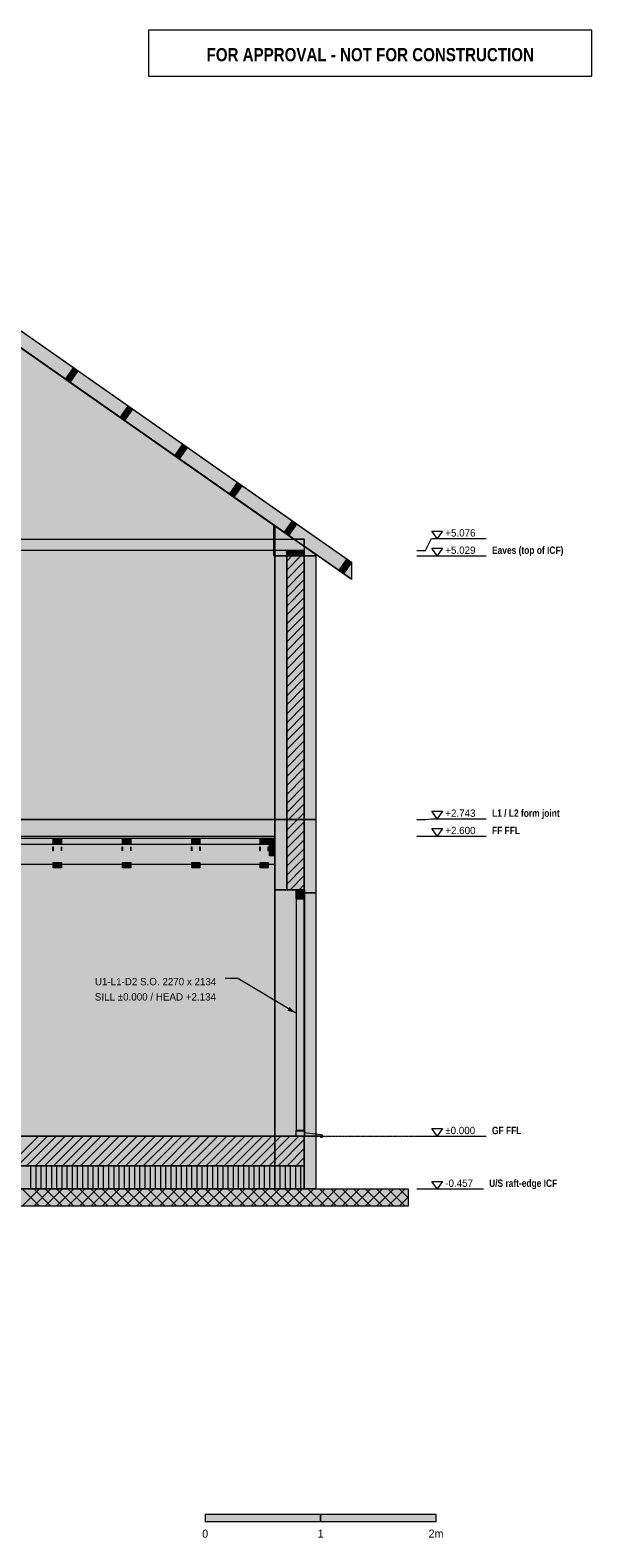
# Model space of a CAD drawing. Header units: millimetres. Extents: x -1634 to 12280, y -3482 to 9585.
# Tile 5 of 5: x 7414 to 12280, y -3482 to 9585. Entities that reach past the tile are written whole.
import ezdxf
from ezdxf.enums import TextEntityAlignment as Align

# ---------------------------------------------------------------- set-up
doc = ezdxf.new("R2010")
doc.units = ezdxf.units.MM
doc.linetypes.add('DASHED', pattern=[1.524, 1.27, -0.254])
for name, color, linetype in [('FILL-C_BDBDBF', 7, 'Continuous'), ('FILL-C_CCB294', 7, 'Continuous'), ('FILL-EPS', 7, 'Continuous'), ('FILL-INK', 7, 'Continuous'), ('FILL-LIGHT', 7, 'Continuous'), ('FILL-MASONRY_FILL', 7, 'Continuous'), ('FILL-STEEL_GREY', 7, 'Continuous'), ('FILL-TIMBER', 7, 'Continuous'), ('FILL-WHITE', 7, 'Continuous'), ('LINE-C_BF9E33', 7, 'Continuous'), ('LINE-CORE', 7, 'Continuous'), ('LINE-INK', 7, 'Continuous'), ('LINE-RED', 7, 'Continuous'), ('LINE-STEEL-DASH', 7, 'DASHED'), ('LINE-STEEL_GREY', 7, 'Continuous'), ('LINE-TIMBER_DK', 7, 'Continuous'), ('TEXT-INK', 7, 'Continuous'), ('TEXT-RED', 7, 'Continuous'), ('TEXT-STEEL', 7, 'Continuous')]:
    doc.layers.add(name, color=color, linetype=linetype)
doc.styles.add('OpenSansCondensed-Bold', font='OpenSansCondensed-Bold.ttf')

msp = doc.modelspace()

# ---------------------------------------------------------------- hatches: boundary and pattern name
at = {"layer": 'FILL-C_BDBDBF', "true_color": 0xbdbdbf}
h = msp.add_hatch(color=256, dxfattribs=at)
h.dxf.hatch_style = 1
h.paths.add_polyline_path([(9788, 2134), (9636, 2134), (9636, 5029), (9788, 5029)])
h = msp.add_hatch(color=256, dxfattribs=at)
h.dxf.hatch_style = 1
h.paths.add_polyline_path([(9788, -457), (9788, -457), (9788, -41), (9788, 0), (9788, 0)])
at = {"layer": 'FILL-C_CCB294', "true_color": 0xccb294}
h = msp.add_hatch(color=256, dxfattribs=at)
h.dxf.hatch_style = 1
h.paths.add_polyline_path([(9638, 5029), (9638, 5033), (9638, 5076), (9775, 5076), (9788, 5076), (9788, 5072), (9788, 5029), (9652, 5029)])
h = msp.add_hatch(color=256, dxfattribs=at)
h.dxf.hatch_style = 1
h.paths.add_polyline_path([(9638, 5029), (9638, 5033), (9638, 5076), (9775, 5076), (9788, 5076), (9788, 5072), (9788, 5029), (9652, 5029)])
at = {"layer": 'FILL-EPS', "true_color": 0xccffff}
h = msp.add_hatch(color=256, dxfattribs=at)
h.dxf.hatch_style = 1
h.paths.add_polyline_path([(9534, 2743), (9534, 2819), (9534, 3288), (9534, 3883), (9534, 4804), (9534, 5029), (9636, 5029), (9636, 2134), (9548, 2134), (9534, 2134), (9534, 2147)])
h = msp.add_hatch(color=256, dxfattribs=at)
h.dxf.hatch_style = 1
h.paths.add_polyline_path([(9890, 5029), (9890, 4995), (9890, 4976), (9890, 4942), (9890, 4794), (9890, 3921), (9890, 3270), (9890, 2743), (9890, 2676), (9890, 2653), (9890, 2615), (9890, 2109), (9794, 2109), (9789, 2109), (9789, 2110), (9789, 2134), (9788, 2134), (9788, 5029), (9858, 5029)])
h = msp.add_hatch(color=256, dxfattribs=at)
h.dxf.hatch_style = 1
h.paths.add_polyline_path([(9890, 0), (9890, -417), (9890, -457), (9881, -457), (9788, -457), (9788, 0), (9881, 0)])
at = {"layer": 'FILL-INK', "true_color": 0x1a1a1a}
h = msp.add_hatch(color=256, dxfattribs=at)
h.dxf.hatch_style = 1
h.paths.add_polyline_path([(7613, 2471), (7612, 2471), (7611, 2471), (7611, 2482), (7611, 2506), (7612, 2506), (7613, 2506), (7613, 2482)])
h = msp.add_hatch(color=256, dxfattribs=at)
h.dxf.hatch_style = 1
h.paths.add_polyline_path([(7686, 2471), (7685, 2471), (7685, 2471), (7685, 2482), (7685, 2506), (7685, 2506), (7686, 2506), (7686, 2482)])
h = msp.add_hatch(color=256, dxfattribs=at)
h.dxf.hatch_style = 1
h.paths.add_polyline_path([(8213, 2482), (8213, 2471), (8212, 2471), (8211, 2471), (8211, 2482), (8211, 2506), (8212, 2506), (8213, 2506)])
h = msp.add_hatch(color=256, dxfattribs=at)
h.dxf.hatch_style = 1
h.paths.add_polyline_path([(8286, 2471), (8285, 2471), (8285, 2471), (8285, 2482), (8285, 2506), (8285, 2506), (8286, 2506), (8286, 2482)])
h = msp.add_hatch(color=256, dxfattribs=at)
h.dxf.hatch_style = 1
h.paths.add_polyline_path([(8813, 2471), (8812, 2471), (8811, 2471), (8811, 2482), (8811, 2506), (8812, 2506), (8813, 2506), (8813, 2482)])
h = msp.add_hatch(color=256, dxfattribs=at)
h.dxf.hatch_style = 1
h.paths.add_polyline_path([(8886, 2471), (8885, 2471), (8885, 2471), (8885, 2482), (8885, 2506), (8885, 2506), (8886, 2506), (8886, 2482)])
h = msp.add_hatch(color=256, dxfattribs=at)
h.dxf.hatch_style = 1
h.paths.add_polyline_path([(9405, 2471), (9405, 2471), (9404, 2471), (9404, 2482), (9404, 2506), (9405, 2506), (9405, 2506), (9405, 2482)])
h = msp.add_hatch(color=256, dxfattribs=at)
h.dxf.hatch_style = 1
h.paths.add_polyline_path([(9479, 2471), (9478, 2471), (9477, 2471), (9477, 2482), (9477, 2506), (9478, 2506), (9479, 2506), (9479, 2482)])
at = {"layer": 'FILL-INK', "true_color": 0x1a1a1f}
h = msp.add_hatch(color=256, dxfattribs=at)
h.dxf.hatch_style = 1
h.paths.add_polyline_path([(9712, 1067), (9642, 1087), (9662, 1119)])
at = {"layer": 'FILL-INK', "true_color": 0x14141a}
h = msp.add_hatch(color=256, dxfattribs=at)
h.dxf.hatch_style = 1
h.paths.add_polyline_path([(8930, -3340), (9930, -3340), (9930, -3280), (8930, -3280)])
at = {"layer": 'FILL-LIGHT', "true_color": 0xcccccf}
h = msp.add_hatch(color=256, dxfattribs=at)
h.dxf.hatch_style = 1
h.paths.add_polyline_path([(1273, -257), (102, -257), (102, -226), (102, 0), (8617, 0), (9788, 0), (9788, -31), (9788, -257)])
at = {"layer": 'FILL-MASONRY_FILL', "true_color": 0xe0d9cc}
h = msp.add_hatch(color=256, dxfattribs=at)
h.dxf.hatch_style = 1
h.paths.add_polyline_path([(1531, -607), (-800, -607), (-800, -577), (-800, -457), (8359, -457), (10690, -457), (10690, -488), (10690, -607)])
at = {"layer": 'FILL-STEEL_GREY', "true_color": 0x737378}
h = msp.add_hatch(color=256, dxfattribs=at)
h.dxf.hatch_style = 1
h.paths.add_polyline_path([(5116, 2597), (5116, 2600), (5151, 2600), (5156, 2600), (5410, 2600), (7556, 2600), (7765, 2600), (9534, 2600), (9534, 2580), (9534, 2578), (9325, 2578), (7556, 2578), (7301, 2578), (5156, 2578), (5151, 2578), (5116, 2578)])
at = {"layer": 'FILL-TIMBER', "true_color": 0xedd6a8}
h = msp.add_hatch(color=256, dxfattribs=at)
h.dxf.hatch_style = 1
h.paths.add_polyline_path([(7685, 2578), (7685, 2574), (7685, 2531), (7619, 2531), (7613, 2531), (7613, 2535), (7613, 2578), (7678, 2578)])
h = msp.add_hatch(color=256, dxfattribs=at)
h.dxf.hatch_style = 1
h.paths.add_polyline_path([(8285, 2578), (8285, 2574), (8285, 2531), (8219, 2531), (8213, 2531), (8213, 2535), (8213, 2578), (8278, 2578)])
h = msp.add_hatch(color=256, dxfattribs=at)
h.dxf.hatch_style = 1
h.paths.add_polyline_path([(8885, 2578), (8885, 2574), (8885, 2531), (8819, 2531), (8813, 2531), (8813, 2535), (8813, 2578), (8878, 2578)])
h = msp.add_hatch(color=256, dxfattribs=at)
h.dxf.hatch_style = 1
h.paths.add_polyline_path([(9477, 2578), (9477, 2574), (9477, 2531), (9412, 2531), (9405, 2531), (9405, 2535), (9405, 2578), (9471, 2578)])
h = msp.add_hatch(color=256, dxfattribs=at)
h.dxf.hatch_style = 1
h.paths.add_polyline_path([(9534, 2578), (9534, 2566), (9534, 2428), (9491, 2428), (9487, 2428), (9487, 2440), (9487, 2578), (9531, 2578)])
h = msp.add_hatch(color=256, dxfattribs=at)
h.dxf.hatch_style = 1
h.paths.add_polyline_path([(7685, 2372), (7685, 2368), (7685, 2325), (7619, 2325), (7613, 2325), (7613, 2329), (7613, 2372), (7679, 2372)])
h = msp.add_hatch(color=256, dxfattribs=at)
h.dxf.hatch_style = 1
h.paths.add_polyline_path([(8285, 2372), (8285, 2368), (8285, 2325), (8219, 2325), (8213, 2325), (8213, 2329), (8213, 2372), (8279, 2372)])
h = msp.add_hatch(color=256, dxfattribs=at)
h.dxf.hatch_style = 1
h.paths.add_polyline_path([(8885, 2372), (8885, 2368), (8885, 2325), (8819, 2325), (8813, 2325), (8813, 2329), (8813, 2372), (8879, 2372)])
h = msp.add_hatch(color=256, dxfattribs=at)
h.dxf.hatch_style = 1
h.paths.add_polyline_path([(9477, 2372), (9477, 2368), (9477, 2325), (9411, 2325), (9405, 2325), (9405, 2329), (9405, 2372), (9471, 2372)])
h = msp.add_hatch(color=256, dxfattribs=at)
h.dxf.hatch_style = 1
h.paths.add_polyline_path([(9785, 2129), (9788, 2129), (9788, 2126), (9788, 2059), (9722, 2059), (9718, 2059), (9718, 2063), (9718, 2129)])
h = msp.add_hatch(color=256, dxfattribs=at)
h.dxf.hatch_style = 1
h.paths.add_polyline_path([(9722, 1208), (9722, 1981), (9722, 1990), (9722, 2056), (9777, 2056), (9784, 2056), (9784, 2047), (9784, 1981), (9784, 997), (9784, 223), (9784, 201), (9784, 48), (9730, 48), (9722, 48), (9722, 70), (9722, 223)])
h = msp.add_hatch(color=256, dxfattribs=at)
h.dxf.hatch_style = 1
h.paths.add_polyline_path([(9718, 30), (9718, 45), (9787, 45), (9788, 45), (9788, 45), (9788, 30), (9931, 13), (9937, 12), (9943, 12), (9943, 12), (9943, 11), (9943, -12), (9934, -12), (9933, -12), (9933, -11), (9933, 0), (9727, 0), (9718, 0), (9718, 1), (9718, 30)])
at = {"layer": 'FILL-TIMBER', "true_color": 0xfced9e}
h = msp.add_hatch(color=256, dxfattribs=at)
h.dxf.hatch_style = 1
h.paths.add_polyline_path([(9788, -457), (1273, -457), (102, -457), (102, -445), (102, -357), (102, -345), (102, -257), (8617, -257), (9788, -257), (9788, -269), (9788, -357), (9788, -369)])
at = {"layer": 'FILL-WHITE', "true_color": 0xffffff}
h = msp.add_hatch(color=256, dxfattribs=at)
h.dxf.hatch_style = 1
h.paths.add_polyline_path([(4945, 8650), (4945, 8650), (9788, 5259), (9788, 5259), (9788, 5259), (10197, 4973), (10197, 4973), (10197, 4973), (10197, 4826), (10197, 4826), (10197, 4826), (10197, 4826), (9788, 5113), (9788, 5173), (9702, 5173), (9702, 5173), (4945, 8504), (4945, 8650), (4944, 8651)])
h = msp.add_hatch(color=256, dxfattribs=at)
h.dxf.hatch_style = 1
h.paths.add_polyline_path([(4945, 8502), (4945, 8650), (10197, 4973), (10197, 4973), (10197, 4973), (10197, 4824), (4945, 8502), (4945, 8502), (4945, 8502)])
h = msp.add_hatch(color=256, dxfattribs=at)
h.dxf.hatch_style = 1
h.paths.add_polyline_path([(4945, 8502), (4945, 8650), (10197, 4973), (10197, 4973), (10197, 4973), (10197, 4824), (4945, 8502), (4945, 8502), (4945, 8502)])
h = msp.add_hatch(color=256, dxfattribs=at)
h.dxf.hatch_style = 1
h.paths.add_polyline_path([(4945, 8502), (4945, 8650), (10197, 4973), (10197, 4973), (10197, 4973), (10197, 4824), (4945, 8502), (4945, 8502), (4945, 8502)])
h = msp.add_hatch(color=256, dxfattribs=at)
h.dxf.hatch_style = 1
h.paths.add_polyline_path([(4945, 8502), (4945, 8650), (10197, 4973), (10197, 4973), (10197, 4973), (10197, 4824), (4945, 8502), (4945, 8502), (4945, 8502)])
h = msp.add_hatch(color=256, dxfattribs=at)
h.dxf.hatch_style = 1
h.paths.add_polyline_path([(4945, 8650), (9788, 5259), (9788, 5259), (10197, 4973), (10197, 4973), (10197, 4973), (10197, 4826), (9788, 5113), (9788, 5113), (9788, 5173), (9702, 5173), (9702, 5173), (9702, 5173), (4945, 8504)])
h = msp.add_hatch(color=256, dxfattribs=at)
h.dxf.hatch_style = 1
h.paths.add_polyline_path([(356, 5288), (4557, 8230), (5333, 8230), (5333, 8230), (5333, 8230), (9534, 5288), (9534, 5288), (9534, 2743), (9534, 2743), (356, 2743)])
h.paths.add_polyline_path([(5970, 3633), (5970, 4700), (5270, 4700), (5270, 3633)], flags=0)
h = msp.add_hatch(color=256, dxfattribs=at)
h.dxf.hatch_style = 1
h.paths.add_polyline_path([(356, 5029), (366, 5029), (366, 5295), (4557, 8230), (4557, 8230), (4557, 8230), (5333, 8230), (5333, 8230), (5388, 8191), (5429, 8163), (5429, 8162), (9488, 5321), (9524, 5295), (9524, 5029), (9534, 5029), (9534, 2743), (9534, 2743), (356, 2743)])
h.paths.add_polyline_path([(5995, 3633), (5995, 4725), (5993, 4725), (5993, 4725), (5245, 4725), (5245, 3633)], flags=0)
h = msp.add_hatch(color=256, dxfattribs=at)
h.dxf.hatch_style = 1
h.paths.add_polyline_path([(7719, 6559), (7789, 6659), (7789, 6659), (7789, 6659), (7827, 6632), (7757, 6532), (7757, 6532), (7757, 6532)])
h = msp.add_hatch(color=256, dxfattribs=at)
h.dxf.hatch_style = 1
h.paths.add_polyline_path([(7719, 6559), (7789, 6659), (7789, 6659), (7789, 6659), (7827, 6632), (7757, 6532), (7757, 6532), (7757, 6532)])
h = msp.add_hatch(color=256, dxfattribs=at)
h.dxf.hatch_style = 1
h.paths.add_polyline_path([(8231, 6201), (8193, 6227), (8263, 6327), (8263, 6327), (8263, 6327), (8301, 6300), (8231, 6201), (8231, 6201)])
h = msp.add_hatch(color=256, dxfattribs=at)
h.dxf.hatch_style = 1
h.paths.add_polyline_path([(8231, 6201), (8193, 6227), (8263, 6327), (8263, 6327), (8263, 6327), (8301, 6300), (8231, 6201), (8231, 6201)])
h = msp.add_hatch(color=256, dxfattribs=at)
h.dxf.hatch_style = 1
h.paths.add_polyline_path([(8667, 5896), (8737, 5996), (8775, 5969), (8705, 5869)])
h = msp.add_hatch(color=256, dxfattribs=at)
h.dxf.hatch_style = 1
h.paths.add_polyline_path([(8667, 5896), (8737, 5996), (8775, 5969), (8705, 5869)])
h = msp.add_hatch(color=256, dxfattribs=at)
h.dxf.hatch_style = 1
h.paths.add_polyline_path([(9141, 5564), (9211, 5664), (9249, 5637), (9179, 5537)])
h = msp.add_hatch(color=256, dxfattribs=at)
h.dxf.hatch_style = 1
h.paths.add_polyline_path([(9141, 5564), (9211, 5664), (9249, 5637), (9179, 5537)])
h = msp.add_hatch(color=256, dxfattribs=at)
h.dxf.hatch_style = 1
h.paths.add_polyline_path([(9534, 5288), (9534, 5029), (9524, 5029), (9524, 5295)])
h = msp.add_hatch(color=256, dxfattribs=at)
h.dxf.hatch_style = 1
h.paths.add_polyline_path([(9534, 5288), (9890, 5039), (9890, 2743), (9534, 2743)])
h = msp.add_hatch(color=256, dxfattribs=at)
h.dxf.hatch_style = 1
h.paths.add_polyline_path([(9890, 5039), (9890, 5029), (9534, 5029), (9534, 5288)])
h = msp.add_hatch(color=256, dxfattribs=at)
h.dxf.hatch_style = 1
h.paths.add_polyline_path([(9615, 5232), (9685, 5332), (9723, 5305), (9653, 5205)])
h = msp.add_hatch(color=256, dxfattribs=at)
h.dxf.hatch_style = 1
h.paths.add_polyline_path([(9615, 5232), (9685, 5332), (9723, 5305), (9653, 5205)])
h = msp.add_hatch(color=256, dxfattribs=at)
h.dxf.hatch_style = 1
h.paths.add_polyline_path([(102, 5173), (9788, 5173), (9788, 5076), (9788, 5076), (102, 5076), (102, 5173)])
h = msp.add_hatch(color=256, dxfattribs=at)
h.dxf.hatch_style = 1
h.paths.add_polyline_path([(102, 5173), (9788, 5173), (9788, 5173), (9788, 5076), (102, 5076), (102, 5076)])
h = msp.add_hatch(color=256, dxfattribs=at)
h.dxf.hatch_style = 1
h.paths.add_polyline_path([(9890, 5029), (9890, 2743), (9534, 2743), (9534, 2743), (9534, 4214), (9534, 4214), (9534, 4214), (9534, 5029), (9534, 5029)])
h = msp.add_hatch(color=256, dxfattribs=at)
h.dxf.hatch_style = 1
h.paths.add_polyline_path([(9534, 2743), (9534, 5029), (9890, 5029), (9890, 5029), (9890, 2743), (9534, 2743)])
h = msp.add_hatch(color=256, dxfattribs=at)
h.dxf.hatch_style = 1
h.paths.add_polyline_path([(9638, 5076), (9788, 5076), (9788, 5029), (9638, 5029)])
h = msp.add_hatch(color=256, dxfattribs=at)
h.dxf.hatch_style = 1
h.paths.add_polyline_path([(10089, 4900), (10158, 5000), (10197, 4973), (10127, 4873)])
h = msp.add_hatch(color=256, dxfattribs=at)
h.dxf.hatch_style = 1
h.paths.add_polyline_path([(10089, 4900), (10158, 5000), (10197, 4973), (10127, 4873)])
h = msp.add_hatch(color=256, dxfattribs=at)
h.dxf.hatch_style = 1
h.paths.add_polyline_path([(9534, 2743), (9890, 2743), (9890, 0), (9890, 0), (9890, 0), (9534, 0), (9534, 0), (9534, 0), (9534, 0), (9534, 2743), (9534, 2743), (9534, 2743), (9534, 2745), (9534, 2745), (9534, 2745)])
h = msp.add_hatch(color=256, dxfattribs=at)
h.dxf.hatch_style = 1
h.paths.add_polyline_path([(356, 0), (356, 2743), (9534, 2743), (9534, 0), (356, 0)])
h = msp.add_hatch(color=256, dxfattribs=at)
h.dxf.hatch_style = 1
h.paths.add_polyline_path([(356, 2743), (356, 2743), (9534, 2743), (9534, 0), (356, 0), (356, 2743), (356, 2743)])
h = msp.add_hatch(color=256, dxfattribs=at)
h.dxf.hatch_style = 1
h.paths.add_polyline_path([(9534, 0), (9534, 0), (9534, 2743), (9890, 2743), (9890, 2743), (9890, 2743), (9890, 2743), (9890, 0), (9534, 0), (9534, 0)])
h = msp.add_hatch(color=256, dxfattribs=at)
h.dxf.hatch_style = 1
h.paths.add_polyline_path([(9534, 2743), (9534, 2742), (9534, 2742)])
h = msp.add_hatch(color=256, dxfattribs=at)
h.dxf.hatch_style = 1
h.paths.add_polyline_path([(9536, 2743), (9536, 2743), (9534, 2743), (9534, 2743)])
h = msp.add_hatch(color=256, dxfattribs=at)
h.dxf.hatch_style = 1
h.paths.add_polyline_path([(9534, 0), (9534, 2743), (9890, 2743), (9890, 2743), (9890, 0), (9534, 0)])
h = msp.add_hatch(color=256, dxfattribs=at)
h.dxf.hatch_style = 1
h.paths.add_polyline_path([(9890, 2742), (9890, 2742), (9890, 2743)])
h = msp.add_hatch(color=256, dxfattribs=at)
h.dxf.hatch_style = 1
h.paths.add_polyline_path([(356, 2578), (356, 2600), (2756, 2600), (2756, 2600), (5156, 2600), (5156, 2600), (7556, 2600), (7556, 2600), (9534, 2600), (9534, 2600), (9534, 2578), (7556, 2578), (7556, 2578), (5156, 2578), (5156, 2578), (2756, 2578), (2756, 2578), (356, 2578), (356, 2578), (356, 2578)])
h = msp.add_hatch(color=256, dxfattribs=at)
h.dxf.hatch_style = 1
h.paths.add_polyline_path([(5116, 2531), (9487, 2531), (9487, 2578), (9534, 2578), (9534, 2353), (9534, 2353), (5116, 2353), (5116, 2531)])
h = msp.add_hatch(color=256, dxfattribs=at)
h.dxf.hatch_style = 1
h.paths.add_polyline_path([(5116, 2531), (9534, 2531), (9534, 2531), (9534, 2353), (5116, 2353), (5116, 2353)])
h = msp.add_hatch(color=256, dxfattribs=at)
h.dxf.hatch_style = 1
h.paths.add_polyline_path([(7613, 2578), (7685, 2578), (7685, 2531), (7613, 2531)])
h = msp.add_hatch(color=256, dxfattribs=at)
h.dxf.hatch_style = 1
h.paths.add_polyline_path([(8213, 2578), (8285, 2578), (8285, 2531), (8213, 2531)])
h = msp.add_hatch(color=256, dxfattribs=at)
h.dxf.hatch_style = 1
h.paths.add_polyline_path([(8813, 2578), (8885, 2578), (8885, 2531), (8813, 2531)])
h = msp.add_hatch(color=256, dxfattribs=at)
h.dxf.hatch_style = 1
h.paths.add_polyline_path([(9405, 2578), (9477, 2578), (9477, 2531), (9405, 2531)])
h = msp.add_hatch(color=256, dxfattribs=at)
h.dxf.hatch_style = 1
h.paths.add_polyline_path([(7613, 2372), (7685, 2372), (7685, 2325), (7613, 2325)])
h = msp.add_hatch(color=256, dxfattribs=at)
h.dxf.hatch_style = 1
h.paths.add_polyline_path([(8213, 2372), (8285, 2372), (8285, 2325), (8213, 2325)])
h = msp.add_hatch(color=256, dxfattribs=at)
h.dxf.hatch_style = 1
h.paths.add_polyline_path([(8813, 2372), (8885, 2372), (8885, 2325), (8813, 2325)])
h = msp.add_hatch(color=256, dxfattribs=at)
h.dxf.hatch_style = 1
h.paths.add_polyline_path([(9405, 2372), (9477, 2372), (9477, 2325), (9405, 2325)])
h = msp.add_hatch(color=256, dxfattribs=at)
h.dxf.hatch_style = 1
h.paths.add_polyline_path([(9789, 2134), (9789, 0), (9789, 0), (9534, 0), (9534, 2134), (9534, 2134)])
h = msp.add_hatch(color=256, dxfattribs=at)
h.dxf.hatch_style = 1
h.paths.add_polyline_path([(9789, 2109), (9789, 2109), (9890, 2109), (9890, 0), (9890, 0), (9890, 0), (9890, 0), (9789, 0), (9789, 2109)])
h = msp.add_hatch(color=256, dxfattribs=at)
h.dxf.hatch_style = 1
h.paths.add_polyline_path([(102, 0), (9788, 0), (9788, 0), (9788, -257), (102, -257)])
h = msp.add_hatch(color=256, dxfattribs=at)
h.dxf.hatch_style = 1
h.paths.add_polyline_path([(356, 0), (9534, 0), (9534, -457), (356, -457)])
h = msp.add_hatch(color=256, dxfattribs=at)
h.dxf.hatch_style = 1
h.paths.add_polyline_path([(356, 0), (356, 0), (356, 0), (457, 0), (9534, 0), (9534, -457), (9534, -457), (9534, -457), (9534, -457), (457, -457), (457, -457), (457, -457), (356, -457), (356, 0)])
h = msp.add_hatch(color=256, dxfattribs=at)
h.dxf.hatch_style = 1
h.paths.add_polyline_path([(9534, -457), (9534, -457), (9534, 0), (9890, 0), (9890, 0), (9890, 0), (9890, 0), (9890, -457), (9534, -457), (9534, -457)])
h = msp.add_hatch(color=256, dxfattribs=at)
h.dxf.hatch_style = 1
h.paths.add_polyline_path([(9788, 0), (9788, -457), (9534, -457), (9534, 0)])
h = msp.add_hatch(color=256, dxfattribs=at)
h.dxf.hatch_style = 1
h.paths.add_polyline_path([(9890, 0), (9890, -457), (9788, -457), (9788, 0), (9788, 0)])
h = msp.add_hatch(color=256, dxfattribs=at)
h.dxf.hatch_style = 1
h.paths.add_polyline_path([(9788, 0), (9890, 0), (9890, 0), (9890, -457), (9788, -457)])
h = msp.add_hatch(color=256, dxfattribs=at)
h.dxf.hatch_style = 1
h.paths.add_polyline_path([(9930, -3340), (10930, -3340), (10930, -3280), (9930, -3280)])

# ---------------------------------------------------------------- linework, layer by layer
at = {"layer": 'LINE-C_BF9E33', "lineweight": 5}
for p, q in [((7420, -457), (7420, -257)), ((7465, -457), (7465, -257)), ((7510, -457), (7510, -257)), ((7555, -457), (7555, -257)), ((7600, -457), (7600, -257)), ((7645, -457), (7645, -257)), ((7690, -457), (7690, -257)), ((7735, -457), (7735, -257)), ((7780, -457), (7780, -257)), ((7825, -457), (7825, -257)), ((7870, -457), (7870, -257)), ((7915, -457), (7915, -257)), ((7960, -457), (7960, -257)), ((8005, -457), (8005, -257)), ((8050, -457), (8050, -257)), ((8095, -457), (8095, -257)), ((8140, -457), (8140, -257)), ((8185, -457), (8185, -257)), ((8230, -457), (8230, -257)), ((8275, -457), (8275, -257)), ((8320, -457), (8320, -257)), ((8365, -457), (8365, -257)), ((8410, -457), (8410, -257)), ((8455, -457), (8455, -257)), ((8500, -457), (8500, -257)), ((8545, -457), (8545, -257)), ((8590, -457), (8590, -257)), ((8635, -457), (8635, -257)), ((8680, -457), (8680, -257)), ((8725, -457), (8725, -257)), ((8770, -457), (8770, -257)), ((8815, -457), (8815, -257)), ((8860, -457), (8860, -257)), ((8905, -457), (8905, -257)), ((8950, -457), (8950, -257)), ((8995, -457), (8995, -257)), ((9040, -457), (9040, -257)), ((9085, -457), (9085, -257)), ((9130, -457), (9130, -257)), ((9175, -457), (9175, -257)), ((9220, -457), (9220, -257)), ((9265, -457), (9265, -257)), ((9310, -457), (9310, -257)), ((9355, -457), (9355, -257)), ((9400, -457), (9400, -257)), ((9445, -457), (9445, -257)), ((9490, -457), (9490, -257)), ((9535, -457), (9535, -257)), ((9580, -457), (9580, -257)), ((9625, -457), (9625, -257)), ((9670, -457), (9670, -257)), ((9715, -457), (9715, -257)), ((9760, -457), (9760, -257))]:
    msp.add_line(p, q, dxfattribs=at)
at = {"layer": 'LINE-CORE', "lineweight": 5}
for points in [[(4945, 8650), (4945, 8650), (9788, 5259), (9788, 5259), (9788, 5259), (10197, 4973), (10197, 4973), (10197, 4973), (10197, 4826), (10197, 4826), (10197, 4826), (10197, 4826), (9788, 5113), (9788, 5173), (9702, 5173), (9702, 5173), (4945, 8504), (4945, 8650), (4944, 8651)], [(4945, 8502), (4945, 8650), (10197, 4973), (10197, 4973), (10197, 4973), (10197, 4824), (4945, 8502), (4945, 8502), (4945, 8502)], [(4945, 8502), (4945, 8650), (10197, 4973), (10197, 4973), (10197, 4973), (10197, 4824), (4945, 8502), (4945, 8502), (4945, 8502)], [(4945, 8502), (4945, 8650), (10197, 4973), (10197, 4973), (10197, 4973), (10197, 4824), (4945, 8502), (4945, 8502), (4945, 8502)], [(4945, 8502), (4945, 8650), (10197, 4973), (10197, 4973), (10197, 4973), (10197, 4824), (4945, 8502), (4945, 8502), (4945, 8502)], [(4945, 8650), (9788, 5259), (9788, 5259), (10197, 4973), (10197, 4973), (10197, 4973), (10197, 4826), (9788, 5113), (9788, 5113), (9788, 5173), (9702, 5173), (9702, 5173), (9702, 5173), (4945, 8504)], [(356, 5288), (4557, 8230), (5333, 8230), (5333, 8230), (5333, 8230), (9534, 5288), (9534, 5288), (9534, 2743), (9534, 2743), (356, 2743)], [(356, 5029), (366, 5029), (366, 5295), (4557, 8230), (4557, 8230), (4557, 8230), (5333, 8230), (5333, 8230), (5388, 8191), (5429, 8163), (5429, 8162), (9488, 5321), (9524, 5295), (9524, 5029), (9534, 5029), (9534, 2743), (9534, 2743), (356, 2743)], [(7719, 6559), (7789, 6659), (7789, 6659), (7789, 6659), (7827, 6632), (7757, 6532), (7757, 6532), (7757, 6532)], [(7719, 6559), (7789, 6659), (7789, 6659), (7789, 6659), (7827, 6632), (7757, 6532), (7757, 6532), (7757, 6532)], [(8231, 6201), (8193, 6227), (8263, 6327), (8263, 6327), (8263, 6327), (8301, 6300), (8231, 6201), (8231, 6201)], [(8231, 6201), (8193, 6227), (8263, 6327), (8263, 6327), (8263, 6327), (8301, 6300), (8231, 6201), (8231, 6201)], [(8667, 5896), (8737, 5996), (8775, 5969), (8705, 5869)], [(8667, 5896), (8737, 5996), (8775, 5969), (8705, 5869)], [(9141, 5564), (9211, 5664), (9249, 5637), (9179, 5537)], [(9141, 5564), (9211, 5664), (9249, 5637), (9179, 5537)], [(9534, 5288), (9534, 5029), (9524, 5029), (9524, 5295)], [(9534, 5288), (9890, 5039), (9890, 2743), (9534, 2743)], [(9890, 5039), (9890, 5029), (9534, 5029), (9534, 5288)], [(9615, 5232), (9685, 5332), (9723, 5305), (9653, 5205)], [(9615, 5232), (9685, 5332), (9723, 5305), (9653, 5205)], [(102, 5173), (9788, 5173), (9788, 5076), (9788, 5076), (102, 5076), (102, 5173)], [(102, 5173), (9788, 5173), (9788, 5173), (9788, 5076), (102, 5076), (102, 5076)], [(9890, 5029), (9890, 2743), (9534, 2743), (9534, 2743), (9534, 4214), (9534, 4214), (9534, 4214), (9534, 5029), (9534, 5029)], [(9534, 2743), (9534, 5029), (9890, 5029), (9890, 5029), (9890, 2743), (9534, 2743)], [(9638, 5076), (9788, 5076), (9788, 5029), (9638, 5029)], [(10089, 4900), (10158, 5000), (10197, 4973), (10127, 4873)], [(10089, 4900), (10158, 5000), (10197, 4973), (10127, 4873)], [(9534, 2743), (9890, 2743), (9890, 0), (9890, 0), (9890, 0), (9534, 0), (9534, 0), (9534, 0), (9534, 0), (9534, 2743), (9534, 2743), (9534, 2743), (9534, 2745), (9534, 2745), (9534, 2745)], [(356, 0), (356, 2743), (9534, 2743), (9534, 0), (356, 0)], [(356, 2743), (356, 2743), (9534, 2743), (9534, 0), (356, 0), (356, 2743), (356, 2743)], [(9534, 0), (9534, 0), (9534, 2743), (9890, 2743), (9890, 2743), (9890, 2743), (9890, 2743), (9890, 0), (9534, 0), (9534, 0)], [(9534, 2743), (9534, 2742), (9534, 2742)], [(9536, 2743), (9536, 2743), (9534, 2743), (9534, 2743)], [(9534, 0), (9534, 2743), (9890, 2743), (9890, 2743), (9890, 0), (9534, 0)], [(9890, 2742), (9890, 2742), (9890, 2743)], [(356, 2578), (356, 2600), (2756, 2600), (2756, 2600), (5156, 2600), (5156, 2600), (7556, 2600), (7556, 2600), (9534, 2600), (9534, 2600), (9534, 2578), (7556, 2578), (7556, 2578), (5156, 2578), (5156, 2578), (2756, 2578), (2756, 2578), (356, 2578), (356, 2578), (356, 2578)], [(5116, 2531), (9487, 2531), (9487, 2578), (9534, 2578), (9534, 2353), (9534, 2353), (5116, 2353), (5116, 2531)], [(5116, 2531), (9534, 2531), (9534, 2531), (9534, 2353), (5116, 2353), (5116, 2353)], [(7613, 2578), (7685, 2578), (7685, 2531), (7613, 2531)], [(8213, 2578), (8285, 2578), (8285, 2531), (8213, 2531)], [(8813, 2578), (8885, 2578), (8885, 2531), (8813, 2531)], [(9405, 2578), (9477, 2578), (9477, 2531), (9405, 2531)], [(7613, 2372), (7685, 2372), (7685, 2325), (7613, 2325)], [(8213, 2372), (8285, 2372), (8285, 2325), (8213, 2325)], [(8813, 2372), (8885, 2372), (8885, 2325), (8813, 2325)], [(9405, 2372), (9477, 2372), (9477, 2325), (9405, 2325)], [(9789, 2134), (9789, 0), (9789, 0), (9534, 0), (9534, 2134), (9534, 2134)], [(9789, 2109), (9789, 2109), (9890, 2109), (9890, 0), (9890, 0), (9890, 0), (9890, 0), (9789, 0), (9789, 2109)], [(102, 0), (9788, 0), (9788, 0), (9788, -257), (102, -257)], [(356, 0), (9534, 0), (9534, -457), (356, -457)], [(356, 0), (356, 0), (356, 0), (457, 0), (9534, 0), (9534, -457), (9534, -457), (9534, -457), (9534, -457), (457, -457), (457, -457), (457, -457), (356, -457), (356, 0)], [(9534, -457), (9534, -457), (9534, 0), (9890, 0), (9890, 0), (9890, 0), (9890, 0), (9890, -457), (9534, -457), (9534, -457)], [(9788, 0), (9788, -457), (9534, -457), (9534, 0)], [(9890, 0), (9890, -457), (9788, -457), (9788, 0), (9788, 0)], [(9788, 0), (9890, 0), (9890, 0), (9890, -457), (9788, -457)]]:
    msp.add_lwpolyline(points, close=True, dxfattribs=at)
at = {"layer": 'LINE-INK', "lineweight": 5}
for p, q in [((10840, 5076), (10890, 5179)), ((10890, 5179), (11365, 5179)), ((10765, 5076), (10840, 5076)), ((10765, 5029), (10840, 5029)), ((10840, 5029), (10890, 5029)), ((10890, 5029), (11365, 5029)), ((10840, 2743), (10890, 2750)), ((10890, 2750), (11365, 2750)), ((10765, 2743), (10840, 2743)), ((10765, 2600), (10840, 2600)), ((10840, 2600), (10890, 2600)), ((10890, 2600), (11365, 2600)), ((9212, 1367), (9102, 1367)), ((9712, 1067), (9212, 1367)), ((10765, 0), (10840, 0)), ((10840, 0), (10890, 0)), ((10890, 0), (11365, 0)), ((10765, -457), (10840, -457)), ((10840, -457), (10890, -457)), ((10890, -457), (11340, -457))]:
    msp.add_line(p, q, dxfattribs=at)
for points in [[(10940, 5179), (10895, 5244), (10985, 5244)], [(9534, 2743), (9534, 2819), (9534, 3288), (9534, 3883), (9534, 4804), (9534, 5029), (9636, 5029), (9636, 2134), (9548, 2134), (9534, 2134), (9534, 2147)], [(9890, 4942), (9890, 4794), (9890, 3921), (9890, 3270), (9890, 2743), (9890, 2676), (9890, 2653), (9890, 2615), (9890, 2109), (9794, 2109), (9789, 2109), (9789, 2110), (9789, 2134), (9788, 2134), (9636, 2134), (9548, 2134), (9534, 2134), (9534, 2147), (9534, 2743), (9534, 2819), (9534, 3288), (9534, 3883), (9534, 4804), (9534, 5029), (9636, 5029), (9788, 5029), (9858, 5029), (9890, 5029), (9890, 4995), (9890, 4976)], [(9788, 2134), (9636, 2134), (9636, 5029), (9788, 5029)], [(9638, 5029), (9638, 5033), (9638, 5076), (9775, 5076), (9788, 5076), (9788, 5072), (9788, 5029), (9652, 5029)], [(9638, 5029), (9638, 5033), (9638, 5076), (9775, 5076), (9788, 5076), (9788, 5072), (9788, 5029), (9652, 5029)], [(9890, 5029), (9890, 4995), (9890, 4976), (9890, 4942), (9890, 4794), (9890, 3921), (9890, 3270), (9890, 2743), (9890, 2676), (9890, 2653), (9890, 2615), (9890, 2109), (9794, 2109), (9789, 2109), (9789, 2110), (9789, 2134), (9788, 2134), (9788, 5029), (9858, 5029)], [(10940, 5029), (10895, 5094), (10985, 5094)], [(10940, 2750), (10895, 2815), (10985, 2815)], [(10940, 2600), (10895, 2665), (10985, 2665)], [(5116, 2597), (5116, 2600), (5151, 2600), (5156, 2600), (5410, 2600), (7556, 2600), (7765, 2600), (9534, 2600), (9534, 2580), (9534, 2578), (9325, 2578), (7556, 2578), (7301, 2578), (5156, 2578), (5151, 2578), (5116, 2578)], [(7613, 2471), (7612, 2471), (7611, 2471), (7611, 2482), (7611, 2506), (7612, 2506), (7613, 2506), (7613, 2482)], [(7685, 2578), (7685, 2574), (7685, 2531), (7619, 2531), (7613, 2531), (7613, 2535), (7613, 2578), (7678, 2578)], [(7686, 2471), (7685, 2471), (7685, 2471), (7685, 2482), (7685, 2506), (7685, 2506), (7686, 2506), (7686, 2482)], [(8213, 2482), (8213, 2471), (8212, 2471), (8211, 2471), (8211, 2482), (8211, 2506), (8212, 2506), (8213, 2506)], [(8285, 2578), (8285, 2574), (8285, 2531), (8219, 2531), (8213, 2531), (8213, 2535), (8213, 2578), (8278, 2578)], [(8286, 2471), (8285, 2471), (8285, 2471), (8285, 2482), (8285, 2506), (8285, 2506), (8286, 2506), (8286, 2482)], [(8813, 2471), (8812, 2471), (8811, 2471), (8811, 2482), (8811, 2506), (8812, 2506), (8813, 2506), (8813, 2482)], [(8885, 2578), (8885, 2574), (8885, 2531), (8819, 2531), (8813, 2531), (8813, 2535), (8813, 2578), (8878, 2578)], [(8886, 2471), (8885, 2471), (8885, 2471), (8885, 2482), (8885, 2506), (8885, 2506), (8886, 2506), (8886, 2482)], [(9405, 2471), (9405, 2471), (9404, 2471), (9404, 2482), (9404, 2506), (9405, 2506), (9405, 2506), (9405, 2482)], [(9477, 2578), (9477, 2574), (9477, 2531), (9412, 2531), (9405, 2531), (9405, 2535), (9405, 2578), (9471, 2578)], [(9479, 2471), (9478, 2471), (9477, 2471), (9477, 2482), (9477, 2506), (9478, 2506), (9479, 2506), (9479, 2482)], [(9534, 2578), (9534, 2566), (9534, 2428), (9491, 2428), (9487, 2428), (9487, 2440), (9487, 2578), (9531, 2578)], [(7685, 2372), (7685, 2368), (7685, 2325), (7619, 2325), (7613, 2325), (7613, 2329), (7613, 2372), (7679, 2372)], [(8285, 2372), (8285, 2368), (8285, 2325), (8219, 2325), (8213, 2325), (8213, 2329), (8213, 2372), (8279, 2372)], [(8885, 2372), (8885, 2368), (8885, 2325), (8819, 2325), (8813, 2325), (8813, 2329), (8813, 2372), (8879, 2372)], [(9477, 2372), (9477, 2368), (9477, 2325), (9411, 2325), (9405, 2325), (9405, 2329), (9405, 2372), (9471, 2372)], [(9785, 2129), (9788, 2129), (9788, 2126), (9788, 2059), (9722, 2059), (9718, 2059), (9718, 2063), (9718, 2129)], [(9722, 1208), (9722, 1981), (9722, 1990), (9722, 2056), (9777, 2056), (9784, 2056), (9784, 2047), (9784, 1981), (9784, 997), (9784, 223), (9784, 201), (9784, 48), (9730, 48), (9722, 48), (9722, 70), (9722, 223)], [(1273, -257), (102, -257), (102, -226), (102, 0), (8617, 0), (9788, 0), (9788, -31), (9788, -257)], [(9718, 30), (9718, 45), (9787, 45), (9788, 45), (9788, 45), (9788, 30), (9931, 13), (9937, 12), (9943, 12), (9943, 12), (9943, 11), (9943, -12), (9934, -12), (9933, -12), (9933, -11), (9933, 0), (9727, 0), (9718, 0), (9718, 1), (9718, 30)], [(9890, 0), (9890, -417), (9890, -457), (9881, -457), (9788, -457), (9788, 0), (9881, 0)], [(9788, -457), (9788, -457), (9788, -41), (9788, 0), (9788, 0)], [(9788, 0), (9881, 0), (9890, 0), (9890, -417), (9890, -457), (9881, -457), (9788, -457), (9788, -457), (9788, -41), (9788, 0)], [(10940, 0), (10895, 65), (10985, 65)], [(9788, -457), (1273, -457), (102, -457), (102, -445), (102, -357), (102, -345), (102, -257), (8617, -257), (9788, -257), (9788, -269), (9788, -357), (9788, -369)], [(1531, -607), (-800, -607), (-800, -577), (-800, -457), (8359, -457), (10690, -457), (10690, -488), (10690, -607)], [(10940, -457), (10895, -392), (10985, -392)], [(8930, -3340), (9930, -3340), (9930, -3280), (8930, -3280)], [(9930, -3340), (10930, -3340), (10930, -3280), (9930, -3280)]]:
    msp.add_lwpolyline(points, close=True, dxfattribs=at)
at = {"layer": 'LINE-RED', "lineweight": 5}
msp.add_lwpolyline([(8440, 9185), (12280, 9185), (12280, 9585), (8440, 9585)], close=True, dxfattribs=at)
at = {"layer": 'LINE-STEEL-DASH', "lineweight": 5}
msp.add_line((-1200, 0), (11090, 0), dxfattribs=at)
at = {"layer": 'LINE-STEEL_GREY', "lineweight": 5}
for p, q in [((9636, 4906), (9760, 5029)), ((9636, 4983), (9682, 5029)), ((9636, 4828), (9788, 4980)), ((9636, 4750), (9788, 4902)), ((9636, 4672), (9788, 4825)), ((9636, 4594), (9788, 4747)), ((9636, 4517), (9788, 4669)), ((9636, 4439), (9788, 4591)), ((9636, 4361), (9788, 4513)), ((9636, 4283), (9788, 4436)), ((9636, 4205), (9788, 4358)), ((9636, 4128), (9788, 4280)), ((9636, 4050), (9788, 4202)), ((9636, 3972), (9788, 4125)), ((9636, 3894), (9788, 4047)), ((9636, 3817), (9788, 3969)), ((9636, 3739), (9788, 3891)), ((9636, 3661), (9788, 3813)), ((9636, 3583), (9788, 3736)), ((9636, 3505), (9788, 3658)), ((9636, 3428), (9788, 3580)), ((9636, 3350), (9788, 3502)), ((9636, 3272), (9788, 3425)), ((9636, 3194), (9788, 3347)), ((9636, 3117), (9788, 3269)), ((9636, 3039), (9788, 3191)), ((9636, 2961), (9788, 3113)), ((9636, 2883), (9788, 3036)), ((9636, 2805), (9788, 2958)), ((9636, 2728), (9788, 2880)), ((9636, 2650), (9788, 2802)), ((9636, 2572), (9788, 2724)), ((9636, 2494), (9788, 2647)), ((9636, 2417), (9788, 2569)), ((9636, 2339), (9788, 2491)), ((9636, 2261), (9788, 2413)), ((9636, 2183), (9788, 2336)), ((9665, 2134), (9788, 2258)), ((9743, 2134), (9788, 2180)), ((7228, -257), (7485, 0)), ((7305, -257), (7563, 0)), ((7383, -257), (7640, 0)), ((7461, -257), (7718, 0)), ((7539, -257), (7796, 0)), ((7617, -257), (7874, 0)), ((7694, -257), (7952, 0)), ((7772, -257), (8029, 0)), ((7850, -257), (8107, 0)), ((7928, -257), (8185, 0)), ((8005, -257), (8263, 0)), ((8083, -257), (8340, 0)), ((8161, -257), (8418, 0)), ((8239, -257), (8496, 0)), ((8317, -257), (8574, 0)), ((8394, -257), (8652, 0)), ((8472, -257), (8729, 0)), ((8550, -257), (8807, 0)), ((8628, -257), (8885, 0)), ((8705, -257), (8963, 0)), ((8783, -257), (9040, 0)), ((8861, -257), (9118, 0)), ((8939, -257), (9196, 0)), ((9017, -257), (9274, 0)), ((9094, -257), (9352, 0)), ((9172, -257), (9429, 0)), ((9250, -257), (9507, 0)), ((9328, -257), (9585, 0)), ((9406, -257), (9663, 0)), ((9483, -257), (9741, 0)), ((9561, -257), (9788, -30)), ((9639, -257), (9788, -108)), ((9788, -73), (9788, -73)), ((9717, -257), (9788, -185)), ((9788, -151), (9788, -151)), ((9788, -229), (9788, -229)), ((9788, -306), (9788, -306)), ((9788, -384), (9788, -384))]:
    msp.add_line(p, q, dxfattribs=at)
at = {"layer": 'LINE-TIMBER_DK', "lineweight": 5}
for p, q in [((9704, 5076), (9786, 5029)), ((9704, 5076), (9786, 5029)), ((7345, -607), (7495, -457)), ((7345, -457), (7495, -607)), ((7444, -607), (7594, -457)), ((7444, -457), (7594, -607)), ((7543, -607), (7693, -457)), ((7543, -457), (7693, -607)), ((7642, -607), (7792, -457)), ((7642, -457), (7792, -607)), ((7741, -607), (7891, -457)), ((7741, -457), (7891, -607)), ((7840, -607), (7990, -457)), ((7840, -457), (7990, -607)), ((7939, -607), (8089, -457)), ((7939, -457), (8089, -607)), ((8038, -607), (8188, -457)), ((8038, -457), (8188, -607)), ((8137, -607), (8287, -457)), ((8137, -457), (8287, -607)), ((8236, -607), (8386, -457)), ((8236, -457), (8386, -607)), ((8335, -607), (8485, -457)), ((8335, -457), (8485, -607)), ((8434, -607), (8584, -457)), ((8434, -457), (8584, -607)), ((8533, -607), (8683, -457)), ((8533, -457), (8683, -607)), ((8632, -607), (8782, -457)), ((8632, -457), (8782, -607)), ((8731, -607), (8881, -457)), ((8731, -457), (8881, -607)), ((8830, -607), (8980, -457)), ((8830, -457), (8980, -607)), ((8929, -607), (9079, -457)), ((8929, -457), (9079, -607)), ((9028, -607), (9178, -457)), ((9028, -457), (9178, -607)), ((9127, -607), (9277, -457)), ((9127, -457), (9277, -607)), ((9226, -607), (9376, -457)), ((9226, -457), (9376, -607)), ((9325, -607), (9475, -457)), ((9325, -457), (9475, -607)), ((9424, -607), (9574, -457)), ((9424, -457), (9574, -607)), ((9523, -607), (9673, -457)), ((9523, -457), (9673, -607)), ((9622, -607), (9772, -457)), ((9622, -457), (9772, -607)), ((9721, -607), (9871, -457)), ((9721, -457), (9871, -607)), ((9820, -607), (9970, -457)), ((9820, -457), (9970, -607)), ((9919, -607), (10069, -457)), ((9919, -457), (10069, -607)), ((10018, -607), (10168, -457)), ((10018, -457), (10168, -607)), ((10117, -607), (10267, -457)), ((10117, -457), (10267, -607)), ((10216, -607), (10366, -457)), ((10216, -457), (10366, -607)), ((10315, -607), (10465, -457)), ((10315, -457), (10465, -607)), ((10414, -607), (10564, -457)), ((10414, -457), (10564, -607)), ((10513, -607), (10663, -457)), ((10513, -457), (10663, -607)), ((10612, -457), (10690, -535)), ((10612, -607), (10690, -529))]:
    msp.add_line(p, q, dxfattribs=at)

# ---------------------------------------------------------------- texts
at = {"layer": 'TEXT-INK'}
for s, p in [('+5.076', (11010, 5196)), ('+5.029', (11010, 5046)), ('+2.743', (11010, 2767)), ('+2.600', (11010, 2617)), ('U1-L1-D2 S.O. 2270 x 2134', (7974, 1307)), ('SILL ±0.000 / HEAD +2.134', (7974, 1175)), ('±0.000', (11010, 17)), ('-0.457', (11010, -440))]:
    msp.add_text(s, height=63.5, dxfattribs=at).set_placement(p)
for s, p in [('0', (8930, -3480)), ('1', (9930, -3480)), ('2m', (10930, -3480))]:
    msp.add_text(s, height=69.8, dxfattribs=at).set_placement(p, align=Align.CENTER)
at = {"layer": 'TEXT-RED', "style": 'OpenSansCondensed-Bold'}
msp.add_text('FOR APPROVAL - NOT FOR CONSTRUCTION', height=114.3, dxfattribs=at).set_placement((10360, 9315), align=Align.CENTER)
at = {"layer": 'TEXT-STEEL', "style": 'OpenSansCondensed-Bold'}
for s, p in [('Eaves (top of ICF)', (11415, 5046)), ('L1 / L2 form joint', (11415, 2767)), ('FF FFL', (11415, 2617)), ('GF FFL', (11415, 17)), ('U/S raft-edge ICF', (11390, -440))]:
    msp.add_text(s, height=63.5, dxfattribs=at).set_placement(p)

doc.saveas('drawing.dxf')
